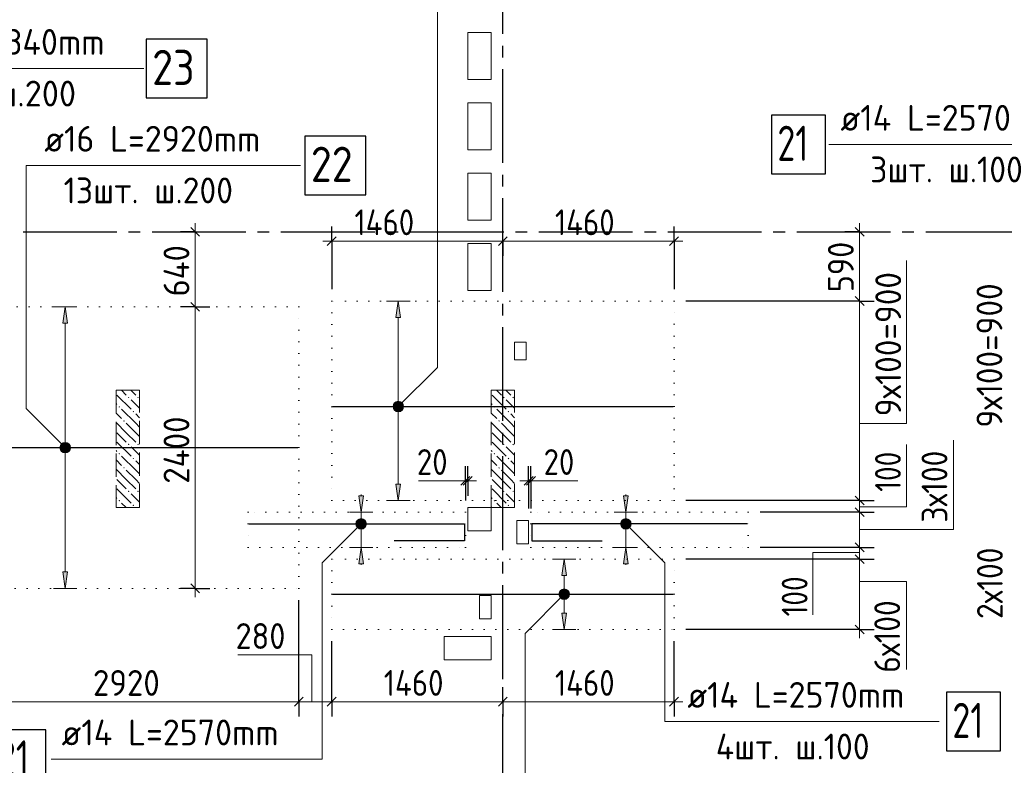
# Model space of a CAD drawing. Header units: millimetres. Extents: x 0 to 59400, y 0 to 42000.
# Tile 12 of 28: x 26871 to 35270, y 22384 to 28741. Entities that reach past the tile are written whole.
import ezdxf

# ---------------------------------------------------------------- set-up
doc = ezdxf.new("R2010")
doc.units = ezdxf.units.MM
for name, pattern in [('______2', [270, 200, -70]), ('______5', [1100, 800, -100, 100, -100]), ('______9', [100, 0, -100])]:
    doc.linetypes.add(name, pattern=pattern)
for name, color, linetype, lineweight in [('ДОП Верх по Х', 7, 'Continuous', 18), ('ЖБ Перекрытие верхний уровень_1', 7, 'Continuous', 18), ('Позиционная метка номер позиции', 7, 'Continuous', 13), ('Примечания', 7, 'Continuous', 13), ('Размерная линия_ общее', 7, 'Continuous', 13)]:
    doc.layers.add(name, color=color, linetype=linetype, lineweight=lineweight)
doc.layers.add('ЖБ Пилон', color=7, linetype='______2', lineweight=13, true_color=0xa0a0a0)
doc.layers.add('Оси', color=7, linetype='______5', lineweight=13, true_color=0x656565)
doc.styles.add('ISOCPEUR', font='txt')

msp = doc.modelspace()

# ---------------------------------------------------------------- hatches: boundary and pattern name
at = {"layer": 'ДОП Верх по Х', "linetype": 'Continuous', "lineweight": 13, "transparency": 33554687}
for points in [[(27279.1, 26152), (27259.1, 26292), (27239.1, 26152)], [(30120.7, 26202), (30100.7, 26342), (30080.7, 26202)], [(29803.7, 24102), (29783.7, 24242), (29763.7, 24102)], [(32062.5, 24102), (32042.5, 24242), (32022.5, 24102)], [(31536.3, 24002), (31516.3, 24142), (31496.3, 24002)]]:
    msp.add_hatch(color=7, dxfattribs=at).paths.add_polyline_path(points)
for points in [[(30120.7, 24782), (30100.7, 24642), (30080.7, 24782)], [(29803.7, 24682), (29783.7, 24542), (29763.7, 24682)], [(32062.5, 24682), (32042.5, 24542), (32022.5, 24682)], [(27279.1, 24032), (27259.1, 23892), (27239.1, 24032)], [(31536.3, 23682), (31516.3, 23542), (31496.3, 23682)]]:
    msp.add_hatch(color=7, dxfattribs=at).paths.add_polyline_path(points, flags=16)
at = {"layer": 'ЖБ Пилон', "linetype": 'Continuous', "lineweight": 18, "transparency": 33554687}
for points in [[(27794.1, 25519.6), (27800.6, 25526.1), (27807.1, 25519.6), (27800.6, 25513.1)], [(27874.1, 25519.6), (27880.6, 25526.1), (27887.1, 25519.6), (27880.6, 25513.1)], [(30994.1, 25519.6), (31000.6, 25526.1), (31007.1, 25519.6), (31000.6, 25513.1)], [(31074.1, 25519.6), (31080.6, 25526.1), (31087.1, 25519.6), (31080.6, 25513.1)], [(27714.1, 25439.6), (27720.6, 25446.1), (27727.1, 25439.6), (27720.6, 25433.1)], [(27834.1, 25399.6), (27840.6, 25406.1), (27847.1, 25399.6), (27840.6, 25393.1)], [(30914.1, 25439.6), (30920.6, 25446.1), (30927.1, 25439.6), (30920.6, 25433.1)], [(31034.1, 25399.6), (31040.6, 25406.1), (31047.1, 25399.6), (31040.6, 25393.1)], [(27754.1, 25319.6), (27760.6, 25326.1), (27767.1, 25319.6), (27760.6, 25313.1)], [(30954.1, 25319.6), (30960.6, 25326.1), (30967.1, 25319.6), (30960.6, 25313.1)], [(27794.1, 25119.6), (27800.6, 25126.1), (27807.1, 25119.6), (27800.6, 25113.1)], [(27874.1, 25119.6), (27880.6, 25126.1), (27887.1, 25119.6), (27880.6, 25113.1)], [(30994.1, 25119.6), (31000.6, 25126.1), (31007.1, 25119.6), (31000.6, 25113.1)], [(31074.1, 25119.6), (31080.6, 25126.1), (31087.1, 25119.6), (31080.6, 25113.1)], [(27714.1, 25039.6), (27720.6, 25046.1), (27727.1, 25039.6), (27720.6, 25033.1)], [(30914.1, 25039.6), (30920.6, 25046.1), (30927.1, 25039.6), (30920.6, 25033.1)], [(27834.1, 24999.6), (27840.6, 25006.1), (27847.1, 24999.6), (27840.6, 24993.1)], [(31034.1, 24999.6), (31040.6, 25006.1), (31047.1, 24999.6), (31040.6, 24993.1)], [(27754.1, 24919.6), (27760.6, 24926.1), (27767.1, 24919.6), (27760.6, 24913.1)], [(30954.1, 24919.6), (30960.6, 24926.1), (30967.1, 24919.6), (30960.6, 24913.1)], [(27794.1, 24719.6), (27800.6, 24726.1), (27807.1, 24719.6), (27800.6, 24713.1)], [(27874.1, 24719.6), (27880.6, 24726.1), (27887.1, 24719.6), (27880.6, 24713.1)], [(30994.1, 24719.6), (31000.6, 24726.1), (31007.1, 24719.6), (31000.6, 24713.1)], [(31074.1, 24719.6), (31080.6, 24726.1), (31087.1, 24719.6), (31080.6, 24713.1)], [(27714.1, 24639.6), (27720.6, 24646.1), (27727.1, 24639.6), (27720.6, 24633.1)], [(30914.1, 24639.6), (30920.6, 24646.1), (30927.1, 24639.6), (30920.6, 24633.1)], [(27834.1, 24599.6), (27840.6, 24606.1), (27847.1, 24599.6), (27840.6, 24593.1)], [(31034.1, 24599.6), (31040.6, 24606.1), (31047.1, 24599.6), (31040.6, 24593.1)]]:
    msp.add_hatch(color=7, dxfattribs=at).paths.add_polyline_path(points, flags=16)
at = {"layer": 'Позиционная метка номер позиции', "linetype": 'Continuous', "lineweight": 13, "transparency": 33554687}
for points in [[(30057.4, 25453.5), (30132.5, 25410.2), (30068.9, 25473.8)], [(30057.4, 25430.5), (30112.2, 25398.7), (30057.4, 25453.5)], [(30057.4, 25453.5), (30112.2, 25398.7), (30132.5, 25410.2)], [(30068.9, 25473.8), (30144, 25430.5), (30089.3, 25485.3)], [(30068.9, 25473.8), (30132.5, 25410.2), (30144, 25430.5)], [(30089.3, 25485.3), (30144, 25430.5), (30144, 25453.5)], [(30089.3, 25485.3), (30144, 25453.5), (30112.2, 25485.3)], [(30112.2, 25485.3), (30144, 25453.5), (30132.5, 25473.8)], [(30089.3, 25398.7), (30057.4, 25430.5), (30068.9, 25410.2)], [(30057.4, 25430.5), (30089.3, 25398.7), (30112.2, 25398.7)], [(27227.3, 25060.2), (27270.5, 25135.3), (27215.8, 25080.5)], [(27215.8, 25080.5), (27270.5, 25135.3), (27247.6, 25135.3)], [(27215.8, 25080.5), (27247.6, 25135.3), (27215.8, 25103.5)], [(27215.8, 25103.5), (27247.6, 25135.3), (27227.3, 25123.8)], [(27227.3, 25060.2), (27290.9, 25123.8), (27270.5, 25135.3)], [(27247.6, 25048.7), (27290.9, 25123.8), (27227.3, 25060.2)], [(27247.6, 25048.7), (27302.3, 25103.5), (27290.9, 25123.8)], [(27270.5, 25048.7), (27302.3, 25103.5), (27247.6, 25048.7)], [(27270.5, 25048.7), (27302.3, 25080.5), (27302.3, 25103.5)], [(27302.3, 25080.5), (27270.5, 25048.7), (27290.9, 25060.2)], [(29815.5, 24410.2), (29751.9, 24473.8), (29740.4, 24453.4)], [(29815.5, 24410.2), (29740.4, 24453.4), (29795.2, 24398.7)], [(29795.2, 24398.7), (29740.4, 24453.4), (29740.4, 24430.5)], [(29827, 24430.5), (29772.3, 24485.3), (29751.9, 24473.8)], [(29827, 24430.5), (29751.9, 24473.8), (29815.5, 24410.2)], [(29827, 24453.4), (29795.2, 24485.3), (29772.3, 24485.3)], [(29827, 24453.4), (29772.3, 24485.3), (29827, 24430.5)], [(29795.2, 24485.3), (29827, 24453.4), (29815.5, 24473.8)], [(31999.3, 24453.4), (32031.1, 24485.3), (32010.7, 24473.8)], [(32031.1, 24485.3), (31999.3, 24453.4), (31999.3, 24430.5)], [(32031.1, 24485.3), (31999.3, 24430.5), (32054, 24485.3)], [(32054, 24485.3), (31999.3, 24430.5), (32010.7, 24410.2)], [(32054, 24485.3), (32010.7, 24410.2), (32074.4, 24473.8)], [(32074.4, 24473.8), (32010.7, 24410.2), (32031.1, 24398.7)], [(32074.4, 24473.8), (32031.1, 24398.7), (32085.8, 24453.4)], [(32085.8, 24453.4), (32031.1, 24398.7), (32054, 24398.7)], [(32085.8, 24453.4), (32054, 24398.7), (32085.8, 24430.5)], [(29795.2, 24398.7), (29740.4, 24430.5), (29772.3, 24398.7)], [(29772.3, 24398.7), (29740.4, 24430.5), (29751.9, 24410.2)], [(32085.8, 24430.5), (32054, 24398.7), (32074.4, 24410.2)], [(31548.2, 23810.2), (31484.5, 23873.8), (31473.1, 23853.5)], [(31559.6, 23830.5), (31504.9, 23885.3), (31484.5, 23873.8)], [(31559.6, 23830.5), (31484.5, 23873.8), (31548.2, 23810.2)], [(31559.6, 23853.5), (31527.8, 23885.3), (31504.9, 23885.3)], [(31559.6, 23853.5), (31504.9, 23885.3), (31559.6, 23830.5)], [(31527.8, 23885.3), (31559.6, 23853.5), (31548.2, 23873.8)], [(31548.2, 23810.2), (31473.1, 23853.5), (31527.8, 23798.7)], [(31527.8, 23798.7), (31473.1, 23853.5), (31473.1, 23830.5)], [(31527.8, 23798.7), (31473.1, 23830.5), (31504.9, 23798.7)], [(31504.9, 23798.7), (31473.1, 23830.5), (31484.5, 23810.2)]]:
    msp.add_hatch(color=7, dxfattribs=at).paths.add_polyline_path(points)

# ---------------------------------------------------------------- linework, layer by layer
at = {"layer": 'ДОП Верх по Х', "color": 251, "linetype": 'Continuous', "lineweight": 13, "true_color": 0x494949, "transparency": 33554687}
for p, q in [((27259.1, 26292), (27159.1, 26292)), ((27259.1, 26292), (27239.1, 26152)), ((27279.1, 26152), (27259.1, 26292)), ((27259.1, 26292), (27359.1, 26292)), ((27259.1, 26292), (27259.1, 26292)), ((30100.7, 26342), (30000.7, 26342)), ((30100.7, 26342), (30080.7, 26202)), ((30120.7, 26202), (30100.7, 26342)), ((30100.7, 26342), (30200.7, 26342)), ((30100.7, 26342), (30100.7, 26342)), ((27239.1, 26152), (27279.1, 26152)), ((27259.1, 24032), (27259.1, 26152)), ((30080.7, 26202), (30120.7, 26202)), ((30100.7, 24782), (30100.7, 26202)), ((30100.7, 24642), (30080.7, 24782)), ((30080.7, 24782), (30120.7, 24782)), ((30120.7, 24782), (30100.7, 24642)), ((29783.7, 24542), (29763.7, 24682)), ((29763.7, 24682), (29803.7, 24682)), ((29783.7, 24682), (29783.7, 24692)), ((29803.7, 24682), (29783.7, 24542)), ((30100.7, 24642), (30000.7, 24642)), ((30100.7, 24642), (30200.7, 24642)), ((30100.7, 24642), (30100.7, 24642)), ((32042.5, 24542), (32022.5, 24682)), ((32022.5, 24682), (32062.5, 24682)), ((32042.5, 24682), (32042.5, 24692)), ((32062.5, 24682), (32042.5, 24542)), ((29783.7, 24542), (29683.7, 24542)), ((29783.7, 24542), (29883.7, 24542)), ((29783.7, 24242), (29783.7, 24542)), ((32042.5, 24542), (31942.5, 24542)), ((32042.5, 24542), (32142.5, 24542)), ((32042.5, 24242), (32042.5, 24542)), ((29783.7, 24242), (29683.7, 24242)), ((29783.7, 24242), (29763.7, 24102)), ((29803.7, 24102), (29783.7, 24242)), ((29783.7, 24242), (29883.7, 24242)), ((32042.5, 24242), (31942.5, 24242)), ((32042.5, 24242), (32022.5, 24102)), ((32062.5, 24102), (32042.5, 24242)), ((32042.5, 24242), (32142.5, 24242)), ((31516.3, 24142), (31416.3, 24142)), ((31516.3, 24142), (31496.3, 24002)), ((31536.3, 24002), (31516.3, 24142)), ((31516.3, 24142), (31616.3, 24142)), ((31516.3, 24142), (31516.3, 24142)), ((27259.1, 23892), (27239.1, 24032)), ((27239.1, 24032), (27279.1, 24032)), ((27279.1, 24032), (27259.1, 23892)), ((29763.7, 24102), (29803.7, 24102)), ((29783.7, 24102), (29783.7, 24092)), ((32022.5, 24102), (32062.5, 24102)), ((32042.5, 24102), (32042.5, 24092)), ((31496.3, 24002), (31536.3, 24002)), ((31516.3, 23682), (31516.3, 24002)), ((27259.1, 23892), (27159.1, 23892)), ((27259.1, 23892), (27359.1, 23892)), ((27259.1, 23892), (27259.1, 23892)), ((31516.3, 23542), (31496.3, 23682)), ((31496.3, 23682), (31536.3, 23682)), ((31536.3, 23682), (31516.3, 23542)), ((31516.3, 23542), (31416.3, 23542)), ((31516.3, 23542), (31616.3, 23542)), ((31516.3, 23542), (31516.3, 23542))]:
    msp.add_line(p, q, dxfattribs=at)
at = {"layer": 'ДОП Верх по Х', "color": 7, "linetype": 'Continuous', "lineweight": 25, "transparency": 33554687}
for p, q in [((29539.7, 25442), (32445.7, 25442)), ((26340.7, 25092), (29244.7, 25092)), ((29539.7, 23842), (32445.7, 23842))]:
    msp.add_line(p, q, dxfattribs=at)
for points in [[(27951, 28073.7), (28471, 28073.7), (28471, 28573.7), (27951, 28573.7), (27951, 28073.7)], [(33284.1, 27426.7), (33744.1, 27426.7), (33744.1, 27926.7), (33284.1, 27926.7), (33284.1, 27426.7)], [(29304.7, 27248), (29824.7, 27248), (29824.7, 27748), (29304.7, 27748), (29304.7, 27248)], [(28825.7, 24442), (30665.7, 24442), (30665.7, 24298), (30065.7, 24298)], [(33079.7, 24442), (31239.7, 24442), (31239.7, 24298), (31839.7, 24298)], [(34776.9, 22506.3), (35236.9, 22506.3), (35236.9, 23006.3), (34776.9, 23006.3), (34776.9, 22506.3)], [(26634.4, 22186.3), (27094.4, 22186.3), (27094.4, 22686.3), (26634.4, 22686.3), (26634.4, 22186.3)]]:
    msp.add_lwpolyline(points, dxfattribs=at)
at = {"layer": 'ЖБ Перекрытие верхний уровень_1', "color": 7, "linetype": 'Continuous', "lineweight": 18, "transparency": 33554687}
for p, q in [((30892.7, 28632), (30692.7, 28632)), ((30692.7, 28632), (30692.7, 28232)), ((30892.7, 28232), (30892.7, 28632)), ((30692.7, 28232), (30892.7, 28232)), ((30892.7, 28032), (30692.7, 28032)), ((30692.7, 28032), (30692.7, 27632)), ((30892.7, 27632), (30892.7, 28032)), ((30692.7, 27632), (30892.7, 27632)), ((30892.7, 27432), (30692.7, 27432)), ((30692.7, 27432), (30692.7, 27032)), ((30892.7, 27032), (30892.7, 27432)), ((30692.7, 27032), (30892.7, 27032)), ((30892.7, 26832), (30692.7, 26832)), ((30692.7, 26832), (30692.7, 26432)), ((30892.7, 26432), (30892.7, 26832)), ((30692.7, 26432), (30892.7, 26432)), ((31192.7, 25992), (31092.7, 25992)), ((31092.7, 25992), (31092.7, 25842)), ((31192.7, 25842), (31192.7, 25992)), ((31092.7, 25842), (31192.7, 25842)), ((30892.7, 24582), (30692.7, 24582)), ((30692.7, 24582), (30692.7, 24382)), ((30892.7, 24382), (30892.7, 24582)), ((31212.7, 24472), (31112.7, 24472)), ((31112.7, 24472), (31112.7, 24272)), ((31212.7, 24272), (31212.7, 24472)), ((30692.7, 24382), (30892.7, 24382)), ((31112.7, 24272), (31212.7, 24272)), ((30892.7, 23832), (30792.7, 23832)), ((30792.7, 23832), (30792.7, 23632)), ((30892.7, 23632), (30892.7, 23832)), ((30792.7, 23632), (30892.7, 23632)), ((30892.7, 23482), (30492.7, 23482)), ((30492.7, 23482), (30492.7, 23282)), ((30892.7, 23282), (30892.7, 23482)), ((30492.7, 23282), (30892.7, 23282))]:
    msp.add_line(p, q, dxfattribs=at)
at = {"layer": 'ЖБ Пилон', "color": 253, "linetype": '______2', "lineweight": 13, "true_color": 0xa0a0a0, "transparency": 33554687}
for p, q in [((27892.7, 25582), (27692.7, 25582)), ((27692.7, 25582), (27692.7, 24582)), ((27892.7, 24582), (27892.7, 25582)), ((31092.7, 25582), (30892.7, 25582)), ((30892.7, 25582), (30892.7, 24582)), ((31092.7, 24582), (31092.7, 25582)), ((27692.7, 24582), (27892.7, 24582)), ((30892.7, 24582), (31092.7, 24582))]:
    msp.add_line(p, q, dxfattribs=at)
at = {"layer": 'ЖБ Пилон', "color": 9, "linetype": 'Continuous', "lineweight": 18, "true_color": 0xc7c7c7, "transparency": 33554687}
for p, q in [((27700.6, 25539.6), (27820.6, 25419.6)), ((27738.1, 25582), (27780.6, 25539.6)), ((27818.1, 25582), (27860.6, 25539.6)), ((30900.6, 25539.6), (31020.6, 25419.6)), ((30938.1, 25582), (30980.6, 25539.6)), ((31018.1, 25582), (31060.6, 25539.6)), ((27692.7, 25467.4), (27700.6, 25459.6)), ((27860.6, 25459.6), (27820.6, 25499.6)), ((27892.7, 25427.4), (27860.6, 25459.6)), ((30892.7, 25467.4), (30900.6, 25459.6)), ((31060.6, 25459.6), (31020.6, 25499.6)), ((31092.7, 25427.4), (31060.6, 25459.6)), ((27692.7, 25387.4), (27740.6, 25339.6)), ((27860.6, 25299.6), (27740.6, 25419.6)), ((27860.6, 25379.6), (27892.7, 25347.4)), ((30892.7, 25387.4), (30940.6, 25339.6)), ((31060.6, 25299.6), (30940.6, 25419.6)), ((31060.6, 25379.6), (31092.7, 25347.4)), ((27780.6, 25219.6), (27692.7, 25307.4)), ((27780.6, 25299.6), (27860.6, 25219.6)), ((27860.6, 25299.6), (27892.7, 25267.4)), ((30980.6, 25219.6), (30892.7, 25307.4)), ((30980.6, 25299.6), (31060.6, 25219.6)), ((31060.6, 25299.6), (31092.7, 25267.4)), ((27700.6, 25219.6), (27780.6, 25139.6)), ((27780.6, 25219.6), (27860.6, 25139.6)), ((27860.6, 25219.6), (27892.7, 25187.4)), ((30900.6, 25219.6), (30980.6, 25139.6)), ((30980.6, 25219.6), (31060.6, 25139.6)), ((31060.6, 25219.6), (31092.7, 25187.4)), ((27700.6, 25139.6), (27820.6, 25019.6)), ((30900.6, 25139.6), (31020.6, 25019.6)), ((27692.7, 25067.4), (27700.6, 25059.6)), ((27860.6, 25059.6), (27820.6, 25099.6)), ((27892.7, 25027.4), (27860.6, 25059.6)), ((30892.7, 25067.4), (30900.6, 25059.6)), ((31060.6, 25059.6), (31020.6, 25099.6)), ((31092.7, 25027.4), (31060.6, 25059.6)), ((27692.7, 24987.4), (27740.6, 24939.6)), ((27860.6, 24899.6), (27740.6, 25019.6)), ((27860.6, 24979.6), (27892.7, 24947.4)), ((30892.7, 24987.4), (30940.6, 24939.6)), ((31060.6, 24899.6), (30940.6, 25019.6)), ((31060.6, 24979.6), (31092.7, 24947.4)), ((27780.6, 24819.6), (27692.7, 24907.4)), ((27780.6, 24899.6), (27860.6, 24819.6)), ((27860.6, 24899.6), (27892.7, 24867.4)), ((30980.6, 24819.6), (30892.7, 24907.4)), ((30980.6, 24899.6), (31060.6, 24819.6)), ((31060.6, 24899.6), (31092.7, 24867.4)), ((27700.6, 24819.6), (27780.6, 24739.6)), ((27780.6, 24819.6), (27860.6, 24739.6)), ((27860.6, 24819.6), (27892.7, 24787.4)), ((30900.6, 24819.6), (30980.6, 24739.6)), ((30980.6, 24819.6), (31060.6, 24739.6)), ((31060.6, 24819.6), (31092.7, 24787.4)), ((27700.6, 24739.6), (27820.6, 24619.6)), ((27860.6, 24659.6), (27820.6, 24699.6)), ((30900.6, 24739.6), (31020.6, 24619.6)), ((31060.6, 24659.6), (31020.6, 24699.6)), ((27692.7, 24667.4), (27700.6, 24659.6)), ((27778.1, 24582), (27740.6, 24619.6)), ((27892.7, 24627.4), (27860.6, 24659.6)), ((30892.7, 24667.4), (30900.6, 24659.6)), ((30978.1, 24582), (30940.6, 24619.6)), ((31092.7, 24627.4), (31060.6, 24659.6)), ((27692.7, 24587.4), (27698.1, 24582)), ((30892.7, 24587.4), (30898.1, 24582))]:
    msp.add_line(p, q, dxfattribs=at)
at = {"layer": 'Оси', "color": 8, "linetype": '______5', "lineweight": -3, "transparency": 33554687}
for p, q in [((30992.7, 16519.3), (30992.7, 29814.6)), ((3800, 26932), (38610, 26932))]:
    msp.add_line(p, q, dxfattribs=at)
at = {"layer": 'Позиционная метка номер позиции', "color": 7, "linetype": 'Continuous', "lineweight": 13, "transparency": 33554687}
for p, q in [((30068.9, 25473.8), (30068.9, 25473.8)), ((30132.5, 25473.8), (30132.5, 25473.8)), ((30068.9, 25410.2), (30068.9, 25410.2)), ((30132.5, 25410.2), (30132.5, 25410.2)), ((27227.3, 25123.8), (27227.3, 25123.8)), ((27290.9, 25123.8), (27290.9, 25123.8)), ((27227.3, 25060.2), (27227.3, 25060.2)), ((27290.9, 25060.2), (27290.9, 25060.2)), ((29751.9, 24473.8), (29751.9, 24473.8)), ((29815.5, 24473.8), (29815.5, 24473.8)), ((32010.7, 24473.8), (32010.7, 24473.8)), ((32074.4, 24473.8), (32074.4, 24473.8)), ((29751.9, 24410.2), (29751.9, 24410.2)), ((29815.5, 24410.2), (29815.5, 24410.2)), ((32010.7, 24410.2), (32010.7, 24410.2)), ((32074.4, 24410.2), (32074.4, 24410.2)), ((31484.5, 23873.8), (31484.5, 23873.8)), ((31548.2, 23873.8), (31548.2, 23873.8)), ((31484.5, 23810.2), (31484.5, 23810.2)), ((31548.2, 23810.2), (31548.2, 23810.2))]:
    msp.add_line(p, q, dxfattribs=at)
at = {"layer": 'Позиционная метка номер позиции', "color": 251, "linetype": 'Continuous', "lineweight": 13, "true_color": 0x656565, "transparency": 33554687}
for p, q in [((30272.7, 24809.5), (30672.7, 24809.5)), ((31232.7, 24809.5), (31632.7, 24809.5))]:
    msp.add_line(p, q, dxfattribs=at)
at = {"layer": 'Позиционная метка номер позиции', "color": 7, "linetype": 'Continuous', "lineweight": 13, "transparency": 33554687}
for points in [[(30100.7, 25442), (30434, 25775.3), (30434, 29646.7), (32745.1, 29646.7)], [(23432.7, 28692), (23801, 28323.7), (27930, 28323.7)], [(36758.4, 24542), (36425.1, 24875.3), (36425.1, 27676.7), (33774.1, 27676.7)], [(27259.1, 25092), (26925.7, 25425.3), (26925.7, 27498), (29267.4, 27498)], [(29783.7, 24442), (29450.4, 24108.7), (29450.4, 22436.3), (27139.4, 22436.3)], [(32042.5, 24442), (32375.9, 24108.7), (32375.9, 22756.3), (34714.9, 22756.3)], [(31516.3, 23842), (31183, 23508.7), (31183, 21634.3), (28832, 21634.3)]]:
    msp.add_lwpolyline(points, dxfattribs=at)
at = {"layer": 'Позиционная метка номер позиции', "color": 251, "linetype": 'Continuous', "lineweight": 13, "true_color": 0x656565, "transparency": 33554687}
for points in [[(34036.2, 25297.5), (34436.2, 25297.5), (34436.2, 26687.5)], [(34036.2, 24395.5), (34836.2, 24395.5), (34836.2, 25155.5)], [(34036.2, 24588.4), (34436.2, 24588.4), (34436.2, 25118.4)], [(34036.2, 24197.4), (33636.2, 24197.4), (33636.2, 23667.4)], [(34036.2, 23950.4), (34436.2, 23950.4), (34436.2, 23200.4)], [(29361.8, 22925.8), (29361.8, 23325.8), (28731.8, 23325.8)]]:
    msp.add_lwpolyline(points, dxfattribs=at)
at = {"layer": 'Позиционная метка номер позиции', "color": 7, "linetype": 'Continuous', "lineweight": 13, "transparency": 33554687}
for centre in [(30100.7, 25442), (27259.1, 25092), (29783.7, 24442), (32042.5, 24442), (31516.3, 23842)]:
    msp.add_circle(centre, 45, dxfattribs=at)
at = {"layer": 'Примечания', "color": 7, "linetype": '______9', "lineweight": 13, "transparency": 33554687}
for p, q in [((29252.7, 26292), (26332.7, 26292)), ((29252.7, 23892), (29252.7, 26292)), ((29532.7, 26342), (29532.7, 24642)), ((32452.7, 26342), (29532.7, 26342)), ((32452.7, 24642), (32452.7, 26342)), ((29532.7, 24642), (32452.7, 24642)), ((28818.7, 24542), (28818.7, 24242)), ((30672.7, 24542), (28818.7, 24542)), ((30672.7, 24242), (30672.7, 24542)), ((31232.7, 24542), (31232.7, 24242)), ((33086.7, 24542), (31232.7, 24542)), ((33086.7, 24242), (33086.7, 24542)), ((28818.7, 24242), (30672.7, 24242)), ((31232.7, 24242), (33086.7, 24242)), ((29532.7, 24142), (29532.7, 23542)), ((32452.7, 24142), (29532.7, 24142)), ((32452.7, 23542), (32452.7, 24142)), ((26332.7, 23892), (29252.7, 23892)), ((29532.7, 23542), (32452.7, 23542))]:
    msp.add_line(p, q, dxfattribs=at)
at = {"layer": 'Размерная линия_ общее', "color": 251, "linetype": 'Continuous', "lineweight": 25, "true_color": 0x656565, "transparency": 33554687}
for p, q in [((28330.8, 26969.5), (28405.8, 26894.5)), ((33998.7, 26969.5), (34073.7, 26894.5)), ((29495.2, 26815.7), (29570.2, 26890.7)), ((30955.2, 26815.7), (31030.2, 26890.7)), ((32415.2, 26815.7), (32490.2, 26890.7)), ((33998.7, 26379.5), (34073.7, 26304.5)), ((28330.8, 26329.5), (28405.8, 26254.5)), ((30710.2, 24847), (30635.2, 24772)), ((30730.2, 24847), (30655.2, 24772)), ((31175.2, 24772), (31250.2, 24847)), ((31195.2, 24772), (31270.2, 24847)), ((33998.7, 24679.5), (34073.7, 24604.5)), ((33998.7, 24579.5), (34073.7, 24504.5)), ((33998.7, 24279.5), (34073.7, 24204.5)), ((33998.7, 24179.5), (34073.7, 24104.5)), ((28330.8, 23929.5), (28405.8, 23854.5)), ((33998.7, 23579.5), (34073.7, 23504.5)), ((29215.2, 22888.3), (29290.2, 22963.3)), ((29495.2, 22888.3), (29570.2, 22963.3)), ((30955.2, 22888.3), (31030.2, 22963.3)), ((32415.2, 22888.3), (32490.2, 22963.3))]:
    msp.add_line(p, q, dxfattribs=at)
at = {"layer": 'Размерная линия_ общее', "color": 251, "linetype": 'Continuous', "lineweight": 13, "true_color": 0x656565, "transparency": 33554687}
for p, q in [((28368.3, 26932), (28368.3, 27007)), ((34036.2, 26932), (34036.2, 27007)), ((28368.3, 26932), (28368.3, 26292)), ((34036.2, 26932), (34036.2, 26342)), ((29532.7, 26853.2), (29457.7, 26853.2)), ((29532.7, 26853.2), (30992.7, 26853.2)), ((30992.7, 26853.2), (32452.7, 26853.2)), ((32452.7, 26853.2), (32527.7, 26853.2)), ((30672.7, 24809.5), (30597.7, 24809.5)), ((30692.7, 24809.5), (30672.7, 24809.5)), ((30692.7, 24809.5), (30767.7, 24809.5)), ((31212.7, 24809.5), (31137.7, 24809.5)), ((31212.7, 24809.5), (31232.7, 24809.5)), ((31232.7, 24809.5), (31307.7, 24809.5)), ((34036.2, 24642), (34036.2, 24542)), ((34036.2, 24542), (34036.2, 24242)), ((34036.2, 24242), (34036.2, 24142)), ((34036.2, 24142), (34036.2, 23542)), ((28368.3, 23892), (28368.3, 23817)), ((34036.2, 23542), (34036.2, 23467)), ((26332.7, 22925.8), (29252.7, 22925.8)), ((29252.7, 22925.8), (29532.7, 22925.8)), ((29532.7, 22925.8), (30992.7, 22925.8)), ((30992.7, 22925.8), (32452.7, 22925.8)), ((32452.7, 22925.8), (32527.7, 22925.8))]:
    msp.add_line(p, q, dxfattribs=at)
at = {"layer": 'Размерная линия_ общее', "color": 251, "linetype": 'Continuous', "lineweight": -3, "true_color": 0x656565, "transparency": 33554687}
for p, q in [((29532.7, 26853.2), (29532.7, 26978.2)), ((30992.7, 26853.2), (30992.7, 26978.2)), ((32452.7, 26853.2), (32452.7, 26978.2)), ((28368.3, 26932), (28243.3, 26932)), ((28368.3, 26932), (28493.3, 26932)), ((28368.3, 26932), (28380.8, 26932)), ((34036.2, 26932), (33911.2, 26932)), ((34036.2, 26932), (34161.2, 26932)), ((34036.2, 26932), (34036.2, 26932)), ((29532.7, 26853.2), (29532.7, 26728.2)), ((29532.7, 26853.2), (29532.7, 26442)), ((30992.7, 26853.2), (30992.7, 26728.2)), ((30992.7, 26853.2), (30992.7, 26853.2)), ((32452.7, 26853.2), (32452.7, 26728.2)), ((32452.7, 26853.2), (32452.7, 26442)), ((28368.3, 26292), (28243.3, 26292)), ((28368.3, 26292), (28493.3, 26292)), ((28368.3, 26292), (28368.3, 26292)), ((34036.2, 26342), (33911.2, 26342)), ((34036.2, 26342), (34161.2, 26342)), ((30672.7, 24809.5), (30672.7, 24934.5)), ((30692.7, 24809.5), (30692.7, 24934.5)), ((31212.7, 24809.5), (31212.7, 24934.5)), ((31232.7, 24809.5), (31232.7, 24934.5)), ((30672.7, 24809.5), (30672.7, 24684.5)), ((30672.7, 24809.5), (30672.7, 24642)), ((30692.7, 24809.5), (30692.7, 24684.5)), ((30692.7, 24809.5), (30692.7, 24682)), ((31212.7, 24809.5), (31212.7, 24684.5)), ((31212.7, 24809.5), (31212.7, 24572)), ((31232.7, 24809.5), (31232.7, 24684.5)), ((31232.7, 24809.5), (31232.7, 24572)), ((34036.2, 24642), (33911.2, 24642)), ((34036.2, 24642), (34161.2, 24642)), ((34036.2, 24542), (33911.2, 24542)), ((34036.2, 24542), (34161.2, 24542)), ((34036.2, 24242), (33911.2, 24242)), ((34036.2, 24242), (34161.2, 24242)), ((34036.2, 24142), (33911.2, 24142)), ((34036.2, 24142), (34161.2, 24142)), ((28368.3, 23892), (28243.3, 23892)), ((28368.3, 23892), (28493.3, 23892)), ((28368.3, 23892), (28368.3, 23892)), ((34036.2, 23542), (32552.7, 23542)), ((34036.2, 23542), (33911.2, 23542)), ((34036.2, 23542), (34161.2, 23542)), ((32452.7, 22925.8), (32452.7, 23442)), ((29252.7, 22925.8), (29252.7, 23050.8)), ((29532.7, 22925.8), (29532.7, 23050.8)), ((30992.7, 22925.8), (30992.7, 23050.8)), ((32452.7, 22925.8), (32452.7, 23050.8)), ((29252.7, 22925.8), (29252.7, 22800.8)), ((29532.7, 22925.8), (29532.7, 22800.8)), ((30992.7, 22925.8), (30992.7, 22800.8)), ((30992.7, 22925.8), (30992.7, 22925.8)), ((32452.7, 22925.8), (32452.7, 22800.8))]:
    msp.add_line(p, q, dxfattribs=at)
at = {"layer": 'Размерная линия_ общее', "color": 251, "linetype": 'Continuous', "lineweight": 13, "true_color": 0x656565, "transparency": 33554687}
for points in [[(28368.3, 26292), (28368.3, 26290.4), (28368.3, 26290.4), (28368.3, 23892)], [(34036.2, 26342), (34036.2, 26330.8), (34036.2, 26330.8), (34036.2, 26211.1), (34036.2, 26211.1), (34036.2, 26204.9), (34036.2, 26204.9), (34036.2, 26141.8), (34036.2, 26141.8), (34036.2, 25987.1), (34036.2, 25987.1), (34036.2, 24642)]]:
    msp.add_lwpolyline(points, dxfattribs=at)
at = {"layer": 'Размерная линия_ общее', "color": 251, "linetype": 'Continuous', "lineweight": -3, "true_color": 0x656565, "transparency": 33554687}
for points in [[(34036.2, 26342), (34035.2, 26342), (34035.2, 26342), (34029.1, 26342), (34029.1, 26342), (34024.3, 26342), (34024.3, 26342), (34013.2, 26342), (34013.2, 26342), (32552.7, 26342)], [(34036.2, 24642), (33770.8, 24642), (33770.8, 24642), (32552.7, 24642)], [(34036.2, 24542), (33756.5, 24542), (33756.5, 24542), (33186.7, 24542)], [(34036.2, 24242), (33713.7, 24242), (33713.7, 24242), (33186.7, 24242)], [(34036.2, 24142), (33699.5, 24142), (33699.5, 24142), (32552.7, 24142)], [(29252.7, 22925.8), (29252.7, 22942.8), (29252.7, 22942.8), (29252.7, 22942.8), (29252.7, 22942.8), (29252.7, 23792)], [(29532.7, 22925.8), (29532.7, 22942.8), (29532.7, 22942.8), (29532.7, 22942.8), (29532.7, 22942.8), (29532.7, 23442)]]:
    msp.add_lwpolyline(points, dxfattribs=at)

# ---------------------------------------------------------------- texts
at = {"layer": 'ДОП Верх по Х', "color": 7, "linetype": 'Continuous', "lineweight": 13, "transparency": 33554687, "attachment_point": 7, "style": 'ISOCPEUR'}
for s, insert, char_height, width in [('\\W0.96;ø12 L=2340mm ', (25752, 28441), 220, 2172.611), ('\\W0.87;23', (28001, 28183.7), 300, 550.827), ('\\W0.97;3шт. ш.200 ', (25983, 28001), 220, 1712.324), ('\\W0.96;ø14 L=2570mm ', (33873.1, 27794), 220, 2172.605), ('\\W0.96;ø16 L=2920mm ', (27080.4, 27615.3), 220, 2150.523), ('\\W0.75;21', (33334.1, 27536.7), 300, 472.272), ('\\W0.87;22', (29354.7, 27358), 300, 550.811), ('\\W0.95;3шт. ш.100 ', (34126.1, 27354), 220, 1665.521), ('\\W0.95;13шт. ш.200 ', (27245.4, 27175.3), 220, 1819.906), ('\\W0.96;ø14 L=2570mm ', (32566.9, 22873.7), 220, 2172.605), ('\\W0.75;21', (34826.9, 22616.3), 300, 472.289), ('\\W0.96;ø14 L=2570mm ', (27228.4, 22553.7), 220, 2172.611), ('\\W0.75;21', (26684.4, 22296.3), 300, 472.281), ('\\W0.95;4шт. ш.100 ', (32808.9, 22433.7), 220, 1687.634)]:
    msp.add_mtext(s, dxfattribs=dict(at, insert=insert, char_height=char_height, width=width))
at = {"layer": 'Размерная линия_ общее', "color": 251, "linetype": 'Continuous', "lineweight": 25, "true_color": 0x656565, "transparency": 33554687, "char_height": 220, "attachment_point": 7, "style": 'ISOCPEUR'}
for s, insert, width in [('\\W0.87;1460', (29726.7, 26903.2), 689.431), ('\\W0.87;1460', (31436.7, 26903.2), 689.431), ('\\W0.87;20', (30259.2, 24859.5), 403.924), ('\\W0.87;20', (31340.2, 24859.5), 403.94), ('\\W0.91;280', (28712.6, 23375.8), 561.981), ('\\W0.93;2920', (27495.7, 22975.8), 718.094), ('\\W0.87;1460', (29976.7, 22975.8), 689.431), ('\\W0.87;1460', (31436.7, 22975.8), 689.431)]:
    msp.add_mtext(s, dxfattribs=dict(at, insert=insert, width=width))
at = {"layer": 'Размерная линия_ общее', "color": 251, "linetype": 'Continuous', "lineweight": 25, "true_color": 0x656565, "transparency": 33554687, "char_height": 220, "attachment_point": 7, "rotation": 90, "style": 'ISOCPEUR'}
for s, insert, width in [('\\W0.92;640', (28318.3, 26381), 584.446), ('\\W0.91;590', (33986.2, 26417), 561.981), ('\\W0.94;9х100=900', (34390.4, 25358.7), 1444.184), ('\\W0.94;9х100=900', (35253.4, 25262.2), 1444.171), ('\\W0.93;2400', (28318.3, 24784), 740.386), ('\\W0.83;100', (34387.8, 24715.9), 508.571), ('\\W0.89;3х100', (34784.9, 24452.8), 823.562), ('\\W0.89;2х100', (35257.7, 23631), 823.555), ('\\W0.83;100', (33592, 23653.1), 508.571), ('\\W0.89;6х100', (34381.6, 23173.2), 823.548)]:
    msp.add_mtext(s, dxfattribs=dict(at, insert=insert, width=width))

doc.saveas('drawing.dxf')
